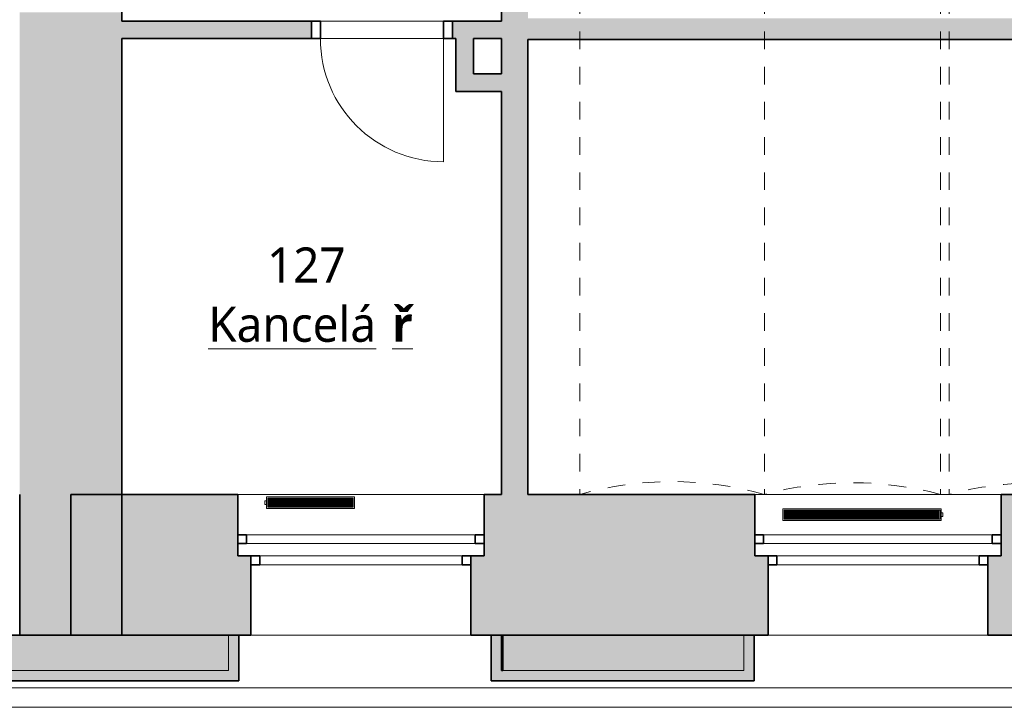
# Model space of a CAD drawing. Header units: metres. Extents: x -0.3 to 46.9, y -0.4 to 27.9.
# Tile 11 of 26: x 21.8 to 27.4, y 0.1 to 4. Entities that reach past the tile are written whole.
import ezdxf

# ---------------------------------------------------------------- set-up
doc = ezdxf.new("R2010")
doc.units = ezdxf.units.M
doc.linetypes.add('AV - Cerch_ 1 tecka 4mm', pattern=[0.006, 0.004, -0.001, 0, -0.001])
doc.layers.add('AV-MISTNOSTI', color=5, linetype='Continuous', lineweight=5, true_color=0x0000ff)
for name, color, linetype, lineweight in [('AV-SRAFY', 7, 'Continuous', 35), ('AV-STAVBA', 7, 'Continuous', 18), ('AV-VYBAVENI', 7, 'Continuous', 18)]:
    doc.layers.add(name, color=color, linetype=linetype, lineweight=lineweight)
doc.styles.add('Trebuchet MS_B', font='trebuc.ttf', dxfattribs={"height": 0.2})

# ---------------------------------------------------------------- blocks, each defined once
blk = doc.blocks.new('DO_1-P_Ocel_ - 700x1970_100-947632-1NP')
at = {"layer": 'AV-STAVBA', "color": 254, "true_color": 0xcccccc}
for p, q in [((-0.35, 0.75), (-0.35, 0.05)), ((-0.35, 0.05), (0.35, 0.05)), ((-0.35, -0.05), (0.35, -0.05))]:
    blk.add_line(p, q, dxfattribs=at)
at = {"layer": 'AV-STAVBA', "color": 254, "linetype": 'AV - Cerch_ 1 tecka 4mm', "true_color": 0xcccccc}
for p, q in [((-0.4, 0.05), (0.4, 0.05)), ((-0.35, 0.05), (0.35, 0.05)), ((-0.4, -0.05), (0.4, -0.05)), ((-0.35, -0.05), (0.35, -0.05))]:
    blk.add_line(p, q, dxfattribs=at)
at = {"layer": 'AV-STAVBA', "color": 254, "lineweight": 35, "true_color": 0xcccccc}
for p, q in [((-0.35, 0.05), (-0.4, 0.05)), ((-0.4, 0.05), (-0.4, -0.05)), ((-0.35, -0.05), (-0.35, 0.05)), ((0.4, 0.05), (0.35, 0.05)), ((0.35, 0.05), (0.35, -0.05)), ((0.4, -0.05), (0.4, 0.05)), ((-0.4, -0.05), (-0.35, -0.05)), ((0.35, -0.05), (0.4, -0.05))]:
    blk.add_line(p, q, dxfattribs=at)
at = {"layer": 'AV-STAVBA', "color": 254, "true_color": 0xcccccc}
blk.add_arc((-0.35, 0.05), 0.7, 0, 90, dxfattribs=at)
blk = doc.blocks.new('GM_Void_valená klenba - GM_Void_valená klenba-1557060-1NP')
at = {"layer": 'AV-STAVBA', "color": 254, "linetype": 'AV - Cerch_ 1 tecka 4mm', "lineweight": 13, "true_color": 0xcccccc}
for p, q in [((-0.525, 3.115), (-0.525, -3.115)), ((-0.525, 3.115), (0.525, 3.115)), ((0.525, 3.115), (0.525, -3.115)), ((-0.525, -3.115), (0.525, -3.115))]:
    blk.add_line(p, q, dxfattribs=at)
for centre, start, end in [((0, 4.9722), 254.2155, 285.7845), ((0, -4.9722), 74.2155, 105.7845)]:
    blk.add_arc(centre, 1.93, start, end, dxfattribs=at)
blk = doc.blocks.new('GM_Void_valená klenba - GM_Void_valená klenba-1557061-1NP')
at = {"layer": 'AV-STAVBA', "color": 254, "linetype": 'AV - Cerch_ 1 tecka 4mm', "lineweight": 13, "true_color": 0xcccccc}
for p, q in [((-0.5, 3.115), (-0.5, -3.115)), ((-0.5, 3.115), (0.5, 3.115)), ((0.5, 3.115), (0.5, -3.115)), ((-0.5, -3.115), (0.5, -3.115))]:
    blk.add_line(p, q, dxfattribs=at)
for centre, start, end in [((0, 4.9791), 254.9853, 285.0147), ((0, -4.9791), 74.9853, 105.0147)]:
    blk.add_arc(centre, 1.93, start, end, dxfattribs=at)
blk = doc.blocks.new('Zdobná fasáda 1NP - Zdobná fasáda 1NP-1554848-1NP')
at = {"layer": 'AV-STAVBA', "true_color": 0xcccccc}
for points in [[(21.5598, 0.2882), (23.0714, 0.2882), (23.0714, 0.5482), (23.0114, 0.5482), (23.0114, 0.3482), (21.6198, 0.3482), (21.6198, 0.5482), (21.5598, 0.5482), (21.5598, 0.4017)], [(25.574, 0.2882), (26.0014, 0.2882), (26.0014, 0.5482), (25.9414, 0.5482), (25.9414, 0.3482), (24.5648, 0.3482), (24.5648, 0.5482), (24.5048, 0.5482), (24.5048, 0.2882)]]:
    blk.add_hatch(color=254, dxfattribs=at).paths.add_polyline_path(points)
at = {"layer": 'AV-STAVBA', "color": 254, "lineweight": 35, "true_color": 0xcccccc}
for p, q in [((23.0714, 0.5482), (23.0114, 0.5482)), ((23.0714, 0.2882), (23.0714, 0.5482)), ((24.5648, 0.5482), (24.5048, 0.5482)), ((24.5048, 0.5482), (24.5048, 0.2882)), ((24.5648, 0.3482), (24.5648, 0.5482)), ((26.0014, 0.5482), (25.9414, 0.5482)), ((26.0014, 0.2882), (26.0014, 0.5482)), ((24.5714, 0.3482), (24.5648, 0.3482)), ((21.5598, 0.2882), (23.0714, 0.2882)), ((24.5048, 0.2882), (26.0014, 0.2882))]:
    blk.add_line(p, q, dxfattribs=at)
at = {"layer": 'AV-STAVBA', "color": 254, "true_color": 0xcccccc}
for p, q in [((23.0114, 0.5482), (23.0114, 0.3482)), ((25.9414, 0.5482), (25.9414, 0.3482)), ((23.0114, 0.3482), (21.6198, 0.3482)), ((25.9414, 0.3482), (24.5714, 0.3482)), ((33.9191, 0.2482), (21.4748, 0.2482)), ((33.8298, 0.1382), (21.3648, 0.1382))]:
    blk.add_line(p, q, dxfattribs=at)
blk = doc.blocks.new('WI_2-1_dvojité_bez středního sloupku_vnější půlkruhové nadpraží - 1250x-1564289-1NP')
at = {"layer": 'AV-STAVBA', "color": 254, "linetype": 'AV - Cerch_ 1 tecka 4mm', "lineweight": 13, "true_color": 0xcccccc}
for p, q in [((0.7, 0.4), (-0.7, 0.4)), ((0.625, 0.4), (-0.625, 0.4)), ((-0.625, 0.4), (0.625, 0.4)), ((0.7, -0.4), (-0.7, -0.4)), ((-0.7, -0.4), (0.7, -0.4)), ((0.625, -0.4), (-0.625, -0.4))]:
    blk.add_line(p, q, dxfattribs=at)
at = {"layer": 'AV-STAVBA', "color": 254, "lineweight": 35, "true_color": 0xcccccc}
for p, q in [((-0.575, 0), (-0.625, 0)), ((-0.625, 0), (-0.625, -0.05)), ((-0.575, -0.05), (-0.575, 0)), ((-0.625, -0.05), (-0.575, -0.05)), ((0.625, 0), (0.575, 0)), ((0.575, 0), (0.575, -0.05)), ((0.575, -0.05), (0.625, -0.05)), ((0.625, -0.05), (0.625, 0)), ((-0.7, -0.17), (-0.7, -0.12)), ((-0.7, -0.12), (-0.65, -0.12)), ((-0.65, -0.12), (-0.65, -0.17)), ((0.65, -0.17), (0.65, -0.12)), ((0.65, -0.12), (0.7, -0.12)), ((0.7, -0.12), (0.7, -0.17)), ((-0.65, -0.17), (-0.7, -0.17)), ((0.7, -0.17), (0.65, -0.17))]:
    blk.add_line(p, q, dxfattribs=at)
at = {"layer": 'AV-STAVBA', "color": 254, "true_color": 0xcccccc}
for p, q in [((-0.625, -0.05), (-0.625, 0)), ((-0.625, 0), (0.625, 0)), ((-0.575, 0), (0.031, 0)), ((-0.575, -0.05), (-0.575, 0)), ((0.575, -0.05), (0.575, 0)), ((0.625, -0.05), (0.625, 0)), ((-0.625, -0.05), (0.625, -0.05)), ((0.031, -0.05), (-0.575, -0.05)), ((0.031, 0), (0.575, 0)), ((0.575, -0.05), (0.031, -0.05)), ((-0.7, -0.12), (-0.7, -0.17)), ((-0.7, -0.12), (0.7, -0.12)), ((0.031, -0.12), (-0.65, -0.12)), ((-0.65, -0.12), (-0.65, -0.17)), ((0.65, -0.12), (0.031, -0.12)), ((0.65, -0.12), (0.65, -0.17)), ((0.7, -0.12), (0.7, -0.17)), ((-0.7, -0.17), (0.7, -0.17)), ((-0.65, -0.17), (0.031, -0.17)), ((0.031, -0.17), (0.65, -0.17))]:
    blk.add_line(p, q, dxfattribs=at)
blk = doc.blocks.new('GM_Nika_obdélníková - 1400x1050-1564292-1NP')
at = {"layer": 'AV-STAVBA', "color": 254, "linetype": 'AV - Cerch_ 1 tecka 4mm', "true_color": 0xcccccc}
blk.add_line((-0.7, 0.4), (0.7, 0.4), dxfattribs=at)
blk = doc.blocks.new('D0089 - 1514 - OÚPSŘ_Benešova_rvt-1-1NP')
at = {"layer": 'AV-SRAFY', "lineweight": 18, "true_color": 0xcccccc}
h = blk.add_hatch(color=254, dxfattribs=at)
h.paths.add_polyline_path([(22.4048, 1.3482), (22.4048, 4.0882), (21.8248, 4.0882), (21.8248, 1.3482)])
h.paths.add_polyline_path([(21.8248, 5.9882), (22.4048, 5.9882), (22.4048, 8.5282), (21.8248, 8.5282), (21.8248, 6.9002)])
h = blk.add_hatch(color=254, dxfattribs=at)
h.paths.add_polyline_path([(24.5648, 1.3482), (24.7148, 1.3482), (24.7148, 4.1932), (24.5648, 4.1925), (24.5648, 2.5679)])
h.paths.add_polyline_path([(24.7148, 5.7432), (24.7148, 5.9882), (24.5648, 5.9882), (24.5648, 5.7432), (24.5679, 5.7432)])
h = blk.add_hatch(color=254, dxfattribs=at)
h.paths.add_polyline_path([(24.4048, 3.9382), (24.5648, 3.9382), (24.5648, 4.0382), (24.2848, 4.0382), (24.2848, 3.9382), (24.3048, 3.9382)])
h.paths.add_polyline_path([(23.4848, 3.9382), (23.4848, 4.0382), (22.4048, 4.0382), (22.4048, 3.9382)])
for points in [[(27.5863, 3.9332), (29.1898, 3.9332), (29.1898, 4.0532), (24.7148, 4.0532), (24.7148, 3.9332), (25.574, 3.9332)], [(24.3048, 3.7382), (24.4048, 3.7382), (24.4048, 3.9382), (24.3048, 3.9382)], [(24.3048, 3.6382), (24.5648, 3.6382), (24.5648, 3.7382), (24.3048, 3.7382)]]:
    blk.add_hatch(color=254, dxfattribs=at).paths.add_polyline_path(points)
h = blk.add_hatch(color=254, dxfattribs=at)
h.paths.add_polyline_path([(17.1148, 0.5482), (17.6648, 0.5482), (17.6648, 1.3482), (17.1148, 1.3482), (17.1148, 1.1237)])
h.paths.add_polyline_path([(21.8248, 0.5482), (22.4048, 0.5482), (22.4048, 1.3482), (21.8248, 1.3482), (21.8248, 1.1237)])
h = blk.add_hatch(color=254, dxfattribs=at)
h.paths.add_polyline_path([(29.0198, 0.5482), (29.0198, 0.9982), (28.9448, 0.9982), (28.9448, 1.3482), (27.4048, 1.3482), (27.4048, 0.9982), (27.3298, 0.9982), (27.3298, 0.5482), (27.5863, 0.5482)])
h.paths.add_polyline_path([(33.2098, 0.5482), (34.0048, 0.5482), (34.0048, 1.3482), (33.2848, 1.3482), (33.2848, 0.9982), (33.2098, 0.9982)])
h.paths.add_polyline_path([(31.6108, 0.5482), (31.9598, 0.5482), (31.9598, 0.9982), (31.8848, 0.9982), (31.8848, 1.3482), (30.3448, 1.3482), (30.3448, 0.9982), (30.2698, 0.9982), (30.2698, 0.5482), (30.3448, 0.5482)])
h.paths.add_polyline_path([(23.1398, 0.5482), (23.1398, 0.9982), (23.0648, 0.9982), (23.0648, 1.3482), (22.1148, 1.3482), (22.1148, 0.5482), (22.5556, 0.5482)])
h.paths.add_polyline_path([(26.0798, 0.5482), (26.0798, 0.9982), (26.0048, 0.9982), (26.0048, 1.3482), (24.4648, 1.3482), (24.4648, 0.9982), (24.3898, 0.9982), (24.3898, 0.5482), (25.574, 0.5482)])
h = blk.add_hatch(color=254, dxfattribs=at)
h.paths.add_polyline_path([(21.6198, 0.3482), (23.0114, 0.3482), (23.0114, 0.5482), (21.6198, 0.5482), (21.6198, 0.4017)])
h.paths.add_polyline_path([(34.0048, 0.3482), (34.0048, 0.5482), (33.3614, 0.5482), (33.3614, 0.3482), (33.9791, 0.3482)])
h.paths.add_polyline_path([(27.5014, 0.3482), (28.8614, 0.3482), (28.8614, 0.5482), (27.5014, 0.5482)])
h.paths.add_polyline_path([(31.6108, 0.3482), (31.8014, 0.3482), (31.8014, 0.5482), (30.4214, 0.5482), (30.4214, 0.3482)])
h.paths.add_polyline_path([(24.5714, 0.3482), (25.9414, 0.3482), (25.9414, 0.5482), (24.5714, 0.5482)])
at = {"layer": 'AV-STAVBA', "color": 254, "lineweight": 35, "true_color": 0xcccccc}
for p, q in [((24.5648, 4.1932), (24.5648, 4.0382)), ((22.4048, 4.0382), (22.4048, 4.0882)), ((23.4848, 4.0382), (22.4048, 4.0382)), ((23.4848, 3.9382), (23.4848, 4.0382)), ((24.5648, 4.0382), (24.2848, 4.0382)), ((24.2848, 4.0382), (24.2848, 3.9382)), ((22.4048, 1.3482), (22.4048, 3.9382)), ((22.4048, 3.9382), (23.4848, 3.9382)), ((24.2848, 3.9382), (24.3048, 3.9382)), ((24.3048, 3.9382), (24.3048, 3.7382)), ((24.4048, 3.9382), (24.5648, 3.9382)), ((24.4048, 3.7382), (24.4048, 3.9382)), ((24.5648, 3.9382), (24.5648, 3.7382)), ((24.7148, 3.9332), (29.1898, 3.9332)), ((24.7148, 1.3482), (24.7148, 3.9332)), ((24.3048, 3.7382), (24.3048, 3.6382)), ((24.5648, 3.7382), (24.4048, 3.7382)), ((24.3048, 3.6382), (24.5648, 3.6382)), ((24.5648, 3.6382), (24.5648, 1.3482)), ((21.8248, 1.3482), (21.8248, 0.5482)), ((23.0648, 1.3482), (22.1148, 1.3482)), ((22.1148, 1.3482), (22.1148, 0.5482)), ((22.4048, 0.5482), (22.4048, 1.3482)), ((23.0648, 1.1182), (23.0648, 1.3482)), ((24.5648, 1.3482), (24.4648, 1.3482)), ((24.4648, 1.3482), (24.4648, 1.1182)), ((26.0048, 1.3482), (24.7148, 1.3482)), ((26.0048, 1.1182), (26.0048, 1.3482)), ((28.9448, 1.3482), (27.4048, 1.3482)), ((27.4048, 1.3482), (27.4048, 1.1182)), ((23.0648, 0.9982), (23.0648, 1.0682)), ((24.4648, 1.0682), (24.4648, 0.9982)), ((26.0048, 0.9982), (26.0048, 1.0682)), ((27.4048, 1.0682), (27.4048, 0.9982)), ((23.1398, 0.9982), (23.0648, 0.9982)), ((23.1398, 0.5482), (23.1398, 0.9982)), ((24.4648, 0.9982), (24.3898, 0.9982)), ((24.3898, 0.9982), (24.3898, 0.5482)), ((26.0798, 0.9982), (26.0048, 0.9982)), ((26.0798, 0.5482), (26.0798, 0.9982)), ((27.4048, 0.9982), (27.3298, 0.9982)), ((27.3298, 0.9982), (27.3298, 0.5482)), ((23.0114, 0.5482), (21.6198, 0.5482)), ((21.8248, 0.5482), (22.4048, 0.5482)), ((22.1148, 0.5482), (23.1398, 0.5482)), ((24.3898, 0.5482), (26.0798, 0.5482)), ((25.9414, 0.5482), (24.5714, 0.5482)), ((24.5714, 0.5482), (24.5714, 0.3482)), ((27.3298, 0.5482), (29.0198, 0.5482))]:
    blk.add_line(p, q, dxfattribs=at)
at = {"layer": 'AV-STAVBA', "color": 254, "true_color": 0xcccccc}
for p, q in [((23.5348, 4.0382), (24.2348, 4.0382)), ((23.5348, 4.0382), (24.2348, 4.0382)), ((24.2348, 3.9382), (23.5348, 3.9382)), ((24.2348, 3.9382), (23.5348, 3.9382)), ((23.0648, 1.3482), (24.4648, 1.3482)), ((26.0048, 1.3482), (27.4048, 1.3482)), ((23.0114, 0.3482), (23.0114, 0.5482)), ((23.1398, 0.5482), (24.3898, 0.5482)), ((24.3898, 0.5482), (23.1398, 0.5482)), ((25.9414, 0.3482), (25.9414, 0.5482)), ((26.0798, 0.5482), (27.3298, 0.5482)), ((27.3298, 0.5482), (26.0798, 0.5482)), ((21.6198, 0.3482), (23.0114, 0.3482)), ((24.5714, 0.3482), (25.9414, 0.3482)), ((33.9191, 0.2482), (21.8248, 0.2482))]:
    blk.add_line(p, q, dxfattribs=at)
at = {"layer": 'AV-STAVBA', "color": 254, "lineweight": 18, "true_color": 0xcccccc}
for name, p in [('GM_Void_valená klenba - GM_Void_valená klenba-1557060-1NP', (25.5348, 4.4632)), ('GM_Void_valená klenba - GM_Void_valená klenba-1557061-1NP', (26.5598, 4.4632)), ('GM_Void_valená klenba - GM_Void_valená klenba-1557061-1NP', (27.6098, 4.4632)), ('GM_Nika_obdélníková - 1400x1050-1564292-1NP', (23.7648, 0.9482)), ('GM_Nika_obdélníková - 1400x1050-1564292-1NP', (26.7048, 0.9482)), ('Zdobná fasáda 1NP - Zdobná fasáda 1NP-1554848-1NP', (0, 0))]:
    blk.add_blockref(name, p, dxfattribs=at)
at = {"layer": 'AV-STAVBA', "color": 254, "lineweight": 18, "true_color": 0xcccccc, "rotation": 180}
for name, p in [('DO_1-P_Ocel_ - 700x1970_100-947632-1NP', (23.8848, 3.9882)), ('WI_2-1_dvojité_bez středního sloupku_vnější půlkruhové nadpraží - 1250x-1564289-1NP', (23.7648, 0.9482)), ('WI_2-1_dvojité_bez středního sloupku_vnější půlkruhové nadpraží - 1250x-1564289-1NP', (26.7048, 0.9482))]:
    blk.add_blockref(name, p, dxfattribs=at)
blk = doc.blocks.new('PF_Deskový radiátor_připojení boční - 500_450_66-874228-1NP')
at = {"layer": 'AV-VYBAVENI', "color": 5, "true_color": 0x0000ff}
for p, q in [((-0.25, 0.01), (-0.26, 0.01)), ((-0.26, 0.01), (-0.26, -0.01)), ((-0.26, 0.01), (-0.26, 0.0097)), ((-0.25, 0.01), (-0.26, 0.01)), ((-0.26, 0.01), (-0.26, 0.0097)), ((-0.26, 0.01), (-0.26, 0.0097)), ((0.25, 0.033), (-0.25, 0.033)), ((-0.25, 0.033), (-0.25, -0.033)), ((-0.243, -0.026), (-0.243, 0.026)), ((-0.243, 0.026), (0.243, 0.026)), ((-0.233, 0.026), (-0.236, 0.026)), ((-0.236, 0.026), (-0.236, -0.026)), ((-0.233, -0.026), (-0.233, 0.026)), ((-0.2245, 0.026), (-0.2275, 0.026)), ((-0.2275, 0.026), (-0.2275, -0.026)), ((-0.2245, -0.026), (-0.2245, 0.026)), ((-0.216, 0.026), (-0.219, 0.026)), ((-0.219, 0.026), (-0.219, -0.026)), ((-0.216, -0.026), (-0.216, 0.026)), ((-0.2075, 0.026), (-0.2105, 0.026)), ((-0.2105, 0.026), (-0.2105, -0.026)), ((-0.2075, -0.026), (-0.2075, 0.026)), ((-0.199, 0.026), (-0.202, 0.026)), ((-0.202, 0.026), (-0.202, -0.026)), ((-0.199, -0.026), (-0.199, 0.026)), ((-0.1905, 0.026), (-0.1935, 0.026)), ((-0.1935, 0.026), (-0.1935, -0.026)), ((-0.1905, -0.026), (-0.1905, 0.026)), ((-0.182, 0.026), (-0.185, 0.026)), ((-0.185, 0.026), (-0.185, -0.026)), ((-0.182, -0.026), (-0.182, 0.026)), ((-0.1735, 0.026), (-0.1765, 0.026)), ((-0.1765, 0.026), (-0.1765, -0.026)), ((-0.1735, -0.026), (-0.1735, 0.026)), ((-0.165, 0.026), (-0.168, 0.026)), ((-0.168, 0.026), (-0.168, -0.026)), ((-0.165, -0.026), (-0.165, 0.026)), ((-0.1565, 0.026), (-0.1595, 0.026)), ((-0.1595, 0.026), (-0.1595, -0.026)), ((-0.1565, -0.026), (-0.1565, 0.026)), ((-0.148, 0.026), (-0.151, 0.026)), ((-0.151, 0.026), (-0.151, -0.026)), ((-0.148, -0.026), (-0.148, 0.026)), ((-0.1395, 0.026), (-0.1425, 0.026)), ((-0.1425, 0.026), (-0.1425, -0.026)), ((-0.1395, -0.026), (-0.1395, 0.026)), ((-0.131, 0.026), (-0.134, 0.026)), ((-0.134, 0.026), (-0.134, -0.026)), ((-0.131, -0.026), (-0.131, 0.026)), ((-0.1225, 0.026), (-0.1255, 0.026)), ((-0.1255, 0.026), (-0.1255, -0.026)), ((-0.1225, -0.026), (-0.1225, 0.026)), ((-0.114, 0.026), (-0.117, 0.026)), ((-0.117, 0.026), (-0.117, -0.026)), ((-0.114, -0.026), (-0.114, 0.026)), ((-0.1055, 0.026), (-0.1085, 0.026)), ((-0.1085, 0.026), (-0.1085, -0.026)), ((-0.1055, -0.026), (-0.1055, 0.026)), ((-0.097, 0.026), (-0.1, 0.026)), ((-0.1, 0.026), (-0.1, -0.026)), ((-0.097, -0.026), (-0.097, 0.026)), ((-0.0885, 0.026), (-0.0915, 0.026)), ((-0.0915, 0.026), (-0.0915, -0.026)), ((-0.0885, -0.026), (-0.0885, 0.026)), ((-0.08, 0.026), (-0.083, 0.026)), ((-0.083, 0.026), (-0.083, -0.026)), ((-0.08, -0.026), (-0.08, 0.026)), ((-0.0715, 0.026), (-0.0745, 0.026)), ((-0.0745, 0.026), (-0.0745, -0.026)), ((-0.0715, -0.026), (-0.0715, 0.026)), ((-0.063, 0.026), (-0.066, 0.026)), ((-0.066, 0.026), (-0.066, -0.026)), ((-0.063, -0.026), (-0.063, 0.026)), ((-0.0545, 0.026), (-0.0575, 0.026)), ((-0.0575, 0.026), (-0.0575, -0.026)), ((-0.0545, -0.026), (-0.0545, 0.026)), ((-0.046, 0.026), (-0.049, 0.026)), ((-0.049, 0.026), (-0.049, -0.026)), ((-0.046, -0.026), (-0.046, 0.026)), ((-0.0375, 0.026), (-0.0405, 0.026)), ((-0.0405, 0.026), (-0.0405, -0.026)), ((-0.0375, -0.026), (-0.0375, 0.026)), ((-0.029, 0.026), (-0.032, 0.026)), ((-0.032, 0.026), (-0.032, -0.026)), ((-0.029, -0.026), (-0.029, 0.026)), ((-0.0205, 0.026), (-0.0235, 0.026)), ((-0.0235, 0.026), (-0.0235, -0.026)), ((-0.0205, -0.026), (-0.0205, 0.026)), ((-0.012, 0.026), (-0.015, 0.026)), ((-0.015, 0.026), (-0.015, -0.026)), ((-0.012, -0.026), (-0.012, 0.026)), ((-0.0035, 0.026), (-0.0065, 0.026)), ((-0.0065, 0.026), (-0.0065, -0.026)), ((-0.0035, -0.026), (-0.0035, 0.026)), ((0.005, 0.026), (0.002, 0.026)), ((0.002, 0.026), (0.002, -0.026)), ((0.005, -0.026), (0.005, 0.026)), ((0.0135, 0.026), (0.0105, 0.026)), ((0.0105, 0.026), (0.0105, -0.026)), ((0.0135, -0.026), (0.0135, 0.026)), ((0.022, 0.026), (0.019, 0.026)), ((0.019, 0.026), (0.019, -0.026)), ((0.022, -0.026), (0.022, 0.026)), ((0.0305, 0.026), (0.0275, 0.026)), ((0.0275, 0.026), (0.0275, -0.026)), ((0.0305, -0.026), (0.0305, 0.026)), ((0.039, 0.026), (0.036, 0.026)), ((0.036, 0.026), (0.036, -0.026)), ((0.039, -0.026), (0.039, 0.026)), ((0.0475, 0.026), (0.0445, 0.026)), ((0.0445, 0.026), (0.0445, -0.026)), ((0.0475, -0.026), (0.0475, 0.026)), ((0.056, 0.026), (0.053, 0.026)), ((0.053, 0.026), (0.053, -0.026)), ((0.056, -0.026), (0.056, 0.026)), ((0.0645, 0.026), (0.0615, 0.026)), ((0.0615, 0.026), (0.0615, -0.026)), ((0.0645, -0.026), (0.0645, 0.026)), ((0.073, 0.026), (0.07, 0.026)), ((0.07, 0.026), (0.07, -0.026)), ((0.073, -0.026), (0.073, 0.026)), ((0.0815, 0.026), (0.0785, 0.026)), ((0.0785, 0.026), (0.0785, -0.026)), ((0.0815, -0.026), (0.0815, 0.026)), ((0.09, 0.026), (0.087, 0.026)), ((0.087, 0.026), (0.087, -0.026)), ((0.09, -0.026), (0.09, 0.026)), ((0.0985, 0.026), (0.0955, 0.026)), ((0.0955, 0.026), (0.0955, -0.026)), ((0.0985, -0.026), (0.0985, 0.026)), ((0.107, 0.026), (0.104, 0.026)), ((0.104, 0.026), (0.104, -0.026)), ((0.107, -0.026), (0.107, 0.026)), ((0.1155, 0.026), (0.1125, 0.026)), ((0.1125, 0.026), (0.1125, -0.026)), ((0.1155, -0.026), (0.1155, 0.026)), ((0.124, 0.026), (0.121, 0.026)), ((0.121, 0.026), (0.121, -0.026)), ((0.124, -0.026), (0.124, 0.026)), ((0.1325, 0.026), (0.1295, 0.026)), ((0.1295, 0.026), (0.1295, -0.026)), ((0.1325, -0.026), (0.1325, 0.026)), ((0.141, 0.026), (0.138, 0.026)), ((0.138, 0.026), (0.138, -0.026)), ((0.141, -0.026), (0.141, 0.026)), ((0.1495, 0.026), (0.1465, 0.026)), ((0.1465, 0.026), (0.1465, -0.026)), ((0.1495, -0.026), (0.1495, 0.026)), ((0.158, 0.026), (0.155, 0.026)), ((0.155, 0.026), (0.155, -0.026)), ((0.158, -0.026), (0.158, 0.026)), ((0.1665, 0.026), (0.1635, 0.026)), ((0.1635, 0.026), (0.1635, -0.026)), ((0.1665, -0.026), (0.1665, 0.026)), ((0.175, 0.026), (0.172, 0.026)), ((0.172, 0.026), (0.172, -0.026)), ((0.175, -0.026), (0.175, 0.026)), ((0.1835, 0.026), (0.1805, 0.026)), ((0.1805, 0.026), (0.1805, -0.026)), ((0.1835, -0.026), (0.1835, 0.026)), ((0.192, 0.026), (0.189, 0.026)), ((0.189, 0.026), (0.189, -0.026)), ((0.192, -0.026), (0.192, 0.026)), ((0.2005, 0.026), (0.1975, 0.026)), ((0.1975, 0.026), (0.1975, -0.026)), ((0.2005, -0.026), (0.2005, 0.026)), ((0.209, 0.026), (0.206, 0.026)), ((0.206, 0.026), (0.206, -0.026)), ((0.209, -0.026), (0.209, 0.026)), ((0.2175, 0.026), (0.2145, 0.026)), ((0.2145, 0.026), (0.2145, -0.026)), ((0.2175, -0.026), (0.2175, 0.026)), ((0.226, 0.026), (0.223, 0.026)), ((0.223, 0.026), (0.223, -0.026)), ((0.226, -0.026), (0.226, 0.026)), ((0.2345, 0.026), (0.2315, 0.026)), ((0.2315, 0.026), (0.2315, -0.026)), ((0.2345, -0.026), (0.2345, 0.026)), ((0.243, 0.026), (0.24, 0.026)), ((0.24, 0.026), (0.24, -0.026)), ((0.243, -0.026), (0.243, 0.026)), ((0.243, 0.026), (0.243, -0.026)), ((0.25, -0.033), (0.25, 0.033)), ((-0.26, -0.0097), (-0.26, -0.01)), ((-0.26, -0.0097), (-0.26, -0.01)), ((-0.26, -0.0097), (-0.26, -0.01)), ((-0.26, -0.01), (-0.25, -0.01)), ((-0.26, -0.01), (-0.25, -0.01)), ((-0.25, -0.033), (0.25, -0.033)), ((0.243, -0.026), (-0.243, -0.026)), ((-0.236, -0.026), (-0.233, -0.026)), ((-0.2275, -0.026), (-0.2245, -0.026)), ((-0.219, -0.026), (-0.216, -0.026)), ((-0.2105, -0.026), (-0.2075, -0.026)), ((-0.202, -0.026), (-0.199, -0.026)), ((-0.1935, -0.026), (-0.1905, -0.026)), ((-0.185, -0.026), (-0.182, -0.026)), ((-0.1765, -0.026), (-0.1735, -0.026)), ((-0.168, -0.026), (-0.165, -0.026)), ((-0.1595, -0.026), (-0.1565, -0.026)), ((-0.151, -0.026), (-0.148, -0.026)), ((-0.1425, -0.026), (-0.1395, -0.026)), ((-0.134, -0.026), (-0.131, -0.026)), ((-0.1255, -0.026), (-0.1225, -0.026)), ((-0.117, -0.026), (-0.114, -0.026)), ((-0.1085, -0.026), (-0.1055, -0.026)), ((-0.1, -0.026), (-0.097, -0.026)), ((-0.0915, -0.026), (-0.0885, -0.026)), ((-0.083, -0.026), (-0.08, -0.026)), ((-0.0745, -0.026), (-0.0715, -0.026)), ((-0.066, -0.026), (-0.063, -0.026)), ((-0.0575, -0.026), (-0.0545, -0.026)), ((-0.049, -0.026), (-0.046, -0.026)), ((-0.0405, -0.026), (-0.0375, -0.026)), ((-0.032, -0.026), (-0.029, -0.026)), ((-0.0235, -0.026), (-0.0205, -0.026)), ((-0.015, -0.026), (-0.012, -0.026)), ((-0.0065, -0.026), (-0.0035, -0.026)), ((0.002, -0.026), (0.005, -0.026)), ((0.0105, -0.026), (0.0135, -0.026)), ((0.019, -0.026), (0.022, -0.026)), ((0.0275, -0.026), (0.0305, -0.026)), ((0.036, -0.026), (0.039, -0.026)), ((0.0445, -0.026), (0.0475, -0.026)), ((0.053, -0.026), (0.056, -0.026)), ((0.0615, -0.026), (0.0645, -0.026)), ((0.07, -0.026), (0.073, -0.026)), ((0.0785, -0.026), (0.0815, -0.026)), ((0.087, -0.026), (0.09, -0.026)), ((0.0955, -0.026), (0.0985, -0.026)), ((0.104, -0.026), (0.107, -0.026)), ((0.1125, -0.026), (0.1155, -0.026)), ((0.121, -0.026), (0.124, -0.026)), ((0.1295, -0.026), (0.1325, -0.026)), ((0.138, -0.026), (0.141, -0.026)), ((0.1465, -0.026), (0.1495, -0.026)), ((0.155, -0.026), (0.158, -0.026)), ((0.1635, -0.026), (0.1665, -0.026)), ((0.172, -0.026), (0.175, -0.026)), ((0.1805, -0.026), (0.1835, -0.026)), ((0.189, -0.026), (0.192, -0.026)), ((0.1975, -0.026), (0.2005, -0.026)), ((0.206, -0.026), (0.209, -0.026)), ((0.2145, -0.026), (0.2175, -0.026)), ((0.223, -0.026), (0.226, -0.026)), ((0.2315, -0.026), (0.2345, -0.026)), ((0.24, -0.026), (0.243, -0.026))]:
    blk.add_line(p, q, dxfattribs=at)
blk = doc.blocks.new('PF_Deskový radiátor_připojení boční - 900_450_66-876085-1NP')
at = {"layer": 'AV-VYBAVENI', "color": 5, "true_color": 0x0000ff}
for p, q in [((-0.45, 0.01), (-0.46, 0.01)), ((-0.46, 0.01), (-0.46, -0.01)), ((-0.46, 0.01), (-0.46, 0.0097)), ((-0.45, 0.01), (-0.46, 0.01)), ((-0.46, 0.01), (-0.46, 0.0097)), ((-0.46, 0.01), (-0.46, 0.0097)), ((0.45, 0.033), (-0.45, 0.033)), ((-0.45, 0.033), (-0.45, -0.033)), ((-0.443, -0.026), (-0.443, 0.026)), ((-0.443, 0.026), (0.443, 0.026)), ((-0.433, 0.026), (-0.436, 0.026)), ((-0.436, 0.026), (-0.436, -0.026)), ((-0.433, -0.026), (-0.433, 0.026)), ((-0.4245, 0.026), (-0.4275, 0.026)), ((-0.4275, 0.026), (-0.4275, -0.026)), ((-0.4245, -0.026), (-0.4245, 0.026)), ((-0.416, 0.026), (-0.419, 0.026)), ((-0.419, 0.026), (-0.419, -0.026)), ((-0.416, -0.026), (-0.416, 0.026)), ((-0.4075, 0.026), (-0.4105, 0.026)), ((-0.4105, 0.026), (-0.4105, -0.026)), ((-0.4075, -0.026), (-0.4075, 0.026)), ((-0.399, 0.026), (-0.402, 0.026)), ((-0.402, 0.026), (-0.402, -0.026)), ((-0.399, -0.026), (-0.399, 0.026)), ((-0.3905, 0.026), (-0.3935, 0.026)), ((-0.3935, 0.026), (-0.3935, -0.026)), ((-0.3905, -0.026), (-0.3905, 0.026)), ((-0.382, 0.026), (-0.385, 0.026)), ((-0.385, 0.026), (-0.385, -0.026)), ((-0.382, -0.026), (-0.382, 0.026)), ((-0.3735, 0.026), (-0.3765, 0.026)), ((-0.3765, 0.026), (-0.3765, -0.026)), ((-0.3735, -0.026), (-0.3735, 0.026)), ((-0.365, 0.026), (-0.368, 0.026)), ((-0.368, 0.026), (-0.368, -0.026)), ((-0.365, -0.026), (-0.365, 0.026)), ((-0.3565, 0.026), (-0.3595, 0.026)), ((-0.3595, 0.026), (-0.3595, -0.026)), ((-0.3565, -0.026), (-0.3565, 0.026)), ((-0.348, 0.026), (-0.351, 0.026)), ((-0.351, 0.026), (-0.351, -0.026)), ((-0.348, -0.026), (-0.348, 0.026)), ((-0.3395, 0.026), (-0.3425, 0.026)), ((-0.3425, 0.026), (-0.3425, -0.026)), ((-0.3395, -0.026), (-0.3395, 0.026)), ((-0.331, 0.026), (-0.334, 0.026)), ((-0.334, 0.026), (-0.334, -0.026)), ((-0.331, -0.026), (-0.331, 0.026)), ((-0.3225, 0.026), (-0.3255, 0.026)), ((-0.3255, 0.026), (-0.3255, -0.026)), ((-0.3225, -0.026), (-0.3225, 0.026)), ((-0.314, 0.026), (-0.317, 0.026)), ((-0.317, 0.026), (-0.317, -0.026)), ((-0.314, -0.026), (-0.314, 0.026)), ((-0.3055, 0.026), (-0.3085, 0.026)), ((-0.3085, 0.026), (-0.3085, -0.026)), ((-0.3055, -0.026), (-0.3055, 0.026)), ((-0.297, 0.026), (-0.3, 0.026)), ((-0.3, 0.026), (-0.3, -0.026)), ((-0.297, -0.026), (-0.297, 0.026)), ((-0.2885, 0.026), (-0.2915, 0.026)), ((-0.2915, 0.026), (-0.2915, -0.026)), ((-0.2885, -0.026), (-0.2885, 0.026)), ((-0.28, 0.026), (-0.283, 0.026)), ((-0.283, 0.026), (-0.283, -0.026)), ((-0.28, -0.026), (-0.28, 0.026)), ((-0.2715, 0.026), (-0.2745, 0.026)), ((-0.2745, 0.026), (-0.2745, -0.026)), ((-0.2715, -0.026), (-0.2715, 0.026)), ((-0.263, 0.026), (-0.266, 0.026)), ((-0.266, 0.026), (-0.266, -0.026)), ((-0.263, -0.026), (-0.263, 0.026)), ((-0.2545, 0.026), (-0.2575, 0.026)), ((-0.2575, 0.026), (-0.2575, -0.026)), ((-0.2545, -0.026), (-0.2545, 0.026)), ((-0.246, 0.026), (-0.249, 0.026)), ((-0.249, 0.026), (-0.249, -0.026)), ((-0.246, -0.026), (-0.246, 0.026)), ((-0.2375, 0.026), (-0.2405, 0.026)), ((-0.2405, 0.026), (-0.2405, -0.026)), ((-0.2375, -0.026), (-0.2375, 0.026)), ((-0.229, 0.026), (-0.232, 0.026)), ((-0.232, 0.026), (-0.232, -0.026)), ((-0.229, -0.026), (-0.229, 0.026)), ((-0.2205, 0.026), (-0.2235, 0.026)), ((-0.2235, 0.026), (-0.2235, -0.026)), ((-0.2205, -0.026), (-0.2205, 0.026)), ((-0.212, 0.026), (-0.215, 0.026)), ((-0.215, 0.026), (-0.215, -0.026)), ((-0.212, -0.026), (-0.212, 0.026)), ((-0.2035, 0.026), (-0.2065, 0.026)), ((-0.2065, 0.026), (-0.2065, -0.026)), ((-0.2035, -0.026), (-0.2035, 0.026)), ((-0.195, 0.026), (-0.198, 0.026)), ((-0.198, 0.026), (-0.198, -0.026)), ((-0.195, -0.026), (-0.195, 0.026)), ((-0.1865, 0.026), (-0.1895, 0.026)), ((-0.1895, 0.026), (-0.1895, -0.026)), ((-0.1865, -0.026), (-0.1865, 0.026)), ((-0.178, 0.026), (-0.181, 0.026)), ((-0.181, 0.026), (-0.181, -0.026)), ((-0.178, -0.026), (-0.178, 0.026)), ((-0.1695, 0.026), (-0.1725, 0.026)), ((-0.1725, 0.026), (-0.1725, -0.026)), ((-0.1695, -0.026), (-0.1695, 0.026)), ((-0.161, 0.026), (-0.164, 0.026)), ((-0.164, 0.026), (-0.164, -0.026)), ((-0.161, -0.026), (-0.161, 0.026)), ((-0.1525, 0.026), (-0.1555, 0.026)), ((-0.1555, 0.026), (-0.1555, -0.026)), ((-0.1525, -0.026), (-0.1525, 0.026)), ((-0.144, 0.026), (-0.147, 0.026)), ((-0.147, 0.026), (-0.147, -0.026)), ((-0.144, -0.026), (-0.144, 0.026)), ((-0.1355, 0.026), (-0.1385, 0.026)), ((-0.1385, 0.026), (-0.1385, -0.026)), ((-0.1355, -0.026), (-0.1355, 0.026)), ((-0.127, 0.026), (-0.13, 0.026)), ((-0.13, 0.026), (-0.13, -0.026)), ((-0.127, -0.026), (-0.127, 0.026)), ((-0.1185, 0.026), (-0.1215, 0.026)), ((-0.1215, 0.026), (-0.1215, -0.026)), ((-0.1185, -0.026), (-0.1185, 0.026)), ((-0.11, 0.026), (-0.113, 0.026)), ((-0.113, 0.026), (-0.113, -0.026)), ((-0.11, -0.026), (-0.11, 0.026)), ((-0.1015, 0.026), (-0.1045, 0.026)), ((-0.1045, 0.026), (-0.1045, -0.026)), ((-0.1015, -0.026), (-0.1015, 0.026)), ((-0.093, 0.026), (-0.096, 0.026)), ((-0.096, 0.026), (-0.096, -0.026)), ((-0.093, -0.026), (-0.093, 0.026)), ((-0.0845, 0.026), (-0.0875, 0.026)), ((-0.0875, 0.026), (-0.0875, -0.026)), ((-0.0845, -0.026), (-0.0845, 0.026)), ((-0.076, 0.026), (-0.079, 0.026)), ((-0.079, 0.026), (-0.079, -0.026)), ((-0.076, -0.026), (-0.076, 0.026)), ((-0.0675, 0.026), (-0.0705, 0.026)), ((-0.0705, 0.026), (-0.0705, -0.026)), ((-0.0675, -0.026), (-0.0675, 0.026)), ((-0.059, 0.026), (-0.062, 0.026)), ((-0.062, 0.026), (-0.062, -0.026)), ((-0.059, -0.026), (-0.059, 0.026)), ((-0.0505, 0.026), (-0.0535, 0.026)), ((-0.0535, 0.026), (-0.0535, -0.026)), ((-0.0505, -0.026), (-0.0505, 0.026)), ((-0.042, 0.026), (-0.045, 0.026)), ((-0.045, 0.026), (-0.045, -0.026)), ((-0.042, -0.026), (-0.042, 0.026)), ((-0.0335, 0.026), (-0.0365, 0.026)), ((-0.0365, 0.026), (-0.0365, -0.026)), ((-0.0335, -0.026), (-0.0335, 0.026)), ((-0.025, 0.026), (-0.028, 0.026)), ((-0.028, 0.026), (-0.028, -0.026)), ((-0.025, -0.026), (-0.025, 0.026)), ((-0.0165, 0.026), (-0.0195, 0.026)), ((-0.0195, 0.026), (-0.0195, -0.026)), ((-0.0165, -0.026), (-0.0165, 0.026)), ((-0.008, 0.026), (-0.011, 0.026)), ((-0.011, 0.026), (-0.011, -0.026)), ((-0.008, -0.026), (-0.008, 0.026)), ((0.0005, 0.026), (-0.0025, 0.026)), ((-0.0025, 0.026), (-0.0025, -0.026)), ((0.0005, -0.026), (0.0005, 0.026)), ((0.009, 0.026), (0.006, 0.026)), ((0.006, 0.026), (0.006, -0.026)), ((0.009, -0.026), (0.009, 0.026)), ((0.0175, 0.026), (0.0145, 0.026)), ((0.0145, 0.026), (0.0145, -0.026)), ((0.0175, -0.026), (0.0175, 0.026)), ((0.026, 0.026), (0.023, 0.026)), ((0.023, 0.026), (0.023, -0.026)), ((0.026, -0.026), (0.026, 0.026)), ((0.0345, 0.026), (0.0315, 0.026)), ((0.0315, 0.026), (0.0315, -0.026)), ((0.0345, -0.026), (0.0345, 0.026)), ((0.043, 0.026), (0.04, 0.026)), ((0.04, 0.026), (0.04, -0.026)), ((0.043, -0.026), (0.043, 0.026)), ((0.0515, 0.026), (0.0485, 0.026)), ((0.0485, 0.026), (0.0485, -0.026)), ((0.0515, -0.026), (0.0515, 0.026)), ((0.06, 0.026), (0.057, 0.026)), ((0.057, 0.026), (0.057, -0.026)), ((0.06, -0.026), (0.06, 0.026)), ((0.0685, 0.026), (0.0655, 0.026)), ((0.0655, 0.026), (0.0655, -0.026)), ((0.0685, -0.026), (0.0685, 0.026)), ((0.077, 0.026), (0.074, 0.026)), ((0.074, 0.026), (0.074, -0.026)), ((0.077, -0.026), (0.077, 0.026)), ((0.0855, 0.026), (0.0825, 0.026)), ((0.0825, 0.026), (0.0825, -0.026)), ((0.0855, -0.026), (0.0855, 0.026)), ((0.094, 0.026), (0.091, 0.026)), ((0.091, 0.026), (0.091, -0.026)), ((0.094, -0.026), (0.094, 0.026)), ((0.1025, 0.026), (0.0995, 0.026)), ((0.0995, 0.026), (0.0995, -0.026)), ((0.1025, -0.026), (0.1025, 0.026)), ((0.111, 0.026), (0.108, 0.026)), ((0.108, 0.026), (0.108, -0.026)), ((0.111, -0.026), (0.111, 0.026)), ((0.1195, 0.026), (0.1165, 0.026)), ((0.1165, 0.026), (0.1165, -0.026)), ((0.1195, -0.026), (0.1195, 0.026)), ((0.128, 0.026), (0.125, 0.026)), ((0.125, 0.026), (0.125, -0.026)), ((0.128, -0.026), (0.128, 0.026)), ((0.1365, 0.026), (0.1335, 0.026)), ((0.1335, 0.026), (0.1335, -0.026)), ((0.1365, -0.026), (0.1365, 0.026)), ((0.145, 0.026), (0.142, 0.026)), ((0.142, 0.026), (0.142, -0.026)), ((0.145, -0.026), (0.145, 0.026)), ((0.1535, 0.026), (0.1505, 0.026)), ((0.1505, 0.026), (0.1505, -0.026)), ((0.1535, -0.026), (0.1535, 0.026)), ((0.162, 0.026), (0.159, 0.026)), ((0.159, 0.026), (0.159, -0.026)), ((0.162, -0.026), (0.162, 0.026)), ((0.1705, 0.026), (0.1675, 0.026)), ((0.1675, 0.026), (0.1675, -0.026)), ((0.1705, -0.026), (0.1705, 0.026)), ((0.179, 0.026), (0.176, 0.026)), ((0.176, 0.026), (0.176, -0.026)), ((0.179, -0.026), (0.179, 0.026)), ((0.1875, 0.026), (0.1845, 0.026)), ((0.1845, 0.026), (0.1845, -0.026)), ((0.1875, -0.026), (0.1875, 0.026)), ((0.196, 0.026), (0.193, 0.026)), ((0.193, 0.026), (0.193, -0.026)), ((0.196, -0.026), (0.196, 0.026)), ((0.2045, 0.026), (0.2015, 0.026)), ((0.2015, 0.026), (0.2015, -0.026)), ((0.2045, -0.026), (0.2045, 0.026)), ((0.213, 0.026), (0.21, 0.026)), ((0.21, 0.026), (0.21, -0.026)), ((0.213, -0.026), (0.213, 0.026)), ((0.2215, 0.026), (0.2185, 0.026)), ((0.2185, 0.026), (0.2185, -0.026)), ((0.2215, -0.026), (0.2215, 0.026)), ((0.23, 0.026), (0.227, 0.026)), ((0.227, 0.026), (0.227, -0.026)), ((0.23, -0.026), (0.23, 0.026)), ((0.2385, 0.026), (0.2355, 0.026)), ((0.2355, 0.026), (0.2355, -0.026)), ((0.2385, -0.026), (0.2385, 0.026)), ((0.247, 0.026), (0.244, 0.026)), ((0.244, 0.026), (0.244, -0.026)), ((0.247, -0.026), (0.247, 0.026)), ((0.2555, 0.026), (0.2525, 0.026)), ((0.2525, 0.026), (0.2525, -0.026)), ((0.2555, -0.026), (0.2555, 0.026)), ((0.264, 0.026), (0.261, 0.026)), ((0.261, 0.026), (0.261, -0.026)), ((0.264, -0.026), (0.264, 0.026)), ((0.2725, 0.026), (0.2695, 0.026)), ((0.2695, 0.026), (0.2695, -0.026)), ((0.2725, -0.026), (0.2725, 0.026)), ((0.281, 0.026), (0.278, 0.026)), ((0.278, 0.026), (0.278, -0.026)), ((0.281, -0.026), (0.281, 0.026)), ((0.2895, 0.026), (0.2865, 0.026)), ((0.2865, 0.026), (0.2865, -0.026)), ((0.2895, -0.026), (0.2895, 0.026)), ((0.298, 0.026), (0.295, 0.026)), ((0.295, 0.026), (0.295, -0.026)), ((0.298, -0.026), (0.298, 0.026)), ((0.3065, 0.026), (0.3035, 0.026)), ((0.3035, 0.026), (0.3035, -0.026)), ((0.3065, -0.026), (0.3065, 0.026)), ((0.315, 0.026), (0.312, 0.026)), ((0.312, 0.026), (0.312, -0.026)), ((0.315, -0.026), (0.315, 0.026)), ((0.3235, 0.026), (0.3205, 0.026)), ((0.3205, 0.026), (0.3205, -0.026)), ((0.3235, -0.026), (0.3235, 0.026)), ((0.332, 0.026), (0.329, 0.026)), ((0.329, 0.026), (0.329, -0.026)), ((0.332, -0.026), (0.332, 0.026)), ((0.3405, 0.026), (0.3375, 0.026)), ((0.3375, 0.026), (0.3375, -0.026)), ((0.3405, -0.026), (0.3405, 0.026)), ((0.349, 0.026), (0.346, 0.026)), ((0.346, 0.026), (0.346, -0.026)), ((0.349, -0.026), (0.349, 0.026)), ((0.3575, 0.026), (0.3545, 0.026)), ((0.3545, 0.026), (0.3545, -0.026)), ((0.3575, -0.026), (0.3575, 0.026)), ((0.366, 0.026), (0.363, 0.026)), ((0.363, 0.026), (0.363, -0.026)), ((0.366, -0.026), (0.366, 0.026)), ((0.3745, 0.026), (0.3715, 0.026)), ((0.3715, 0.026), (0.3715, -0.026)), ((0.3745, -0.026), (0.3745, 0.026)), ((0.383, 0.026), (0.38, 0.026)), ((0.38, 0.026), (0.38, -0.026)), ((0.383, -0.026), (0.383, 0.026)), ((0.3915, 0.026), (0.3885, 0.026)), ((0.3885, 0.026), (0.3885, -0.026)), ((0.3915, -0.026), (0.3915, 0.026)), ((0.4, 0.026), (0.397, 0.026)), ((0.397, 0.026), (0.397, -0.026)), ((0.4, -0.026), (0.4, 0.026)), ((0.4085, 0.026), (0.4055, 0.026)), ((0.4055, 0.026), (0.4055, -0.026)), ((0.4085, -0.026), (0.4085, 0.026)), ((0.417, 0.026), (0.414, 0.026)), ((0.414, 0.026), (0.414, -0.026)), ((0.417, -0.026), (0.417, 0.026)), ((0.4255, 0.026), (0.4225, 0.026)), ((0.4225, 0.026), (0.4225, -0.026)), ((0.4255, -0.026), (0.4255, 0.026)), ((0.434, 0.026), (0.431, 0.026)), ((0.431, 0.026), (0.431, -0.026)), ((0.434, -0.026), (0.434, 0.026)), ((0.4425, 0.026), (0.4395, 0.026)), ((0.4395, 0.026), (0.4395, -0.026)), ((0.4425, -0.026), (0.4425, 0.026)), ((0.443, 0.026), (0.443, -0.026)), ((0.45, -0.033), (0.45, 0.033)), ((-0.46, -0.0097), (-0.46, -0.01)), ((-0.46, -0.0097), (-0.46, -0.01)), ((-0.46, -0.0097), (-0.46, -0.01)), ((-0.46, -0.01), (-0.45, -0.01)), ((-0.46, -0.01), (-0.45, -0.01)), ((-0.45, -0.033), (0.45, -0.033)), ((0.443, -0.026), (-0.443, -0.026)), ((-0.436, -0.026), (-0.433, -0.026)), ((-0.4275, -0.026), (-0.4245, -0.026)), ((-0.419, -0.026), (-0.416, -0.026)), ((-0.4105, -0.026), (-0.4075, -0.026)), ((-0.402, -0.026), (-0.399, -0.026)), ((-0.3935, -0.026), (-0.3905, -0.026)), ((-0.385, -0.026), (-0.382, -0.026)), ((-0.3765, -0.026), (-0.3735, -0.026)), ((-0.368, -0.026), (-0.365, -0.026)), ((-0.3595, -0.026), (-0.3565, -0.026)), ((-0.351, -0.026), (-0.348, -0.026)), ((-0.3425, -0.026), (-0.3395, -0.026)), ((-0.334, -0.026), (-0.331, -0.026)), ((-0.3255, -0.026), (-0.3225, -0.026)), ((-0.317, -0.026), (-0.314, -0.026)), ((-0.3085, -0.026), (-0.3055, -0.026)), ((-0.3, -0.026), (-0.297, -0.026)), ((-0.2915, -0.026), (-0.2885, -0.026)), ((-0.283, -0.026), (-0.28, -0.026)), ((-0.2745, -0.026), (-0.2715, -0.026)), ((-0.266, -0.026), (-0.263, -0.026)), ((-0.2575, -0.026), (-0.2545, -0.026)), ((-0.249, -0.026), (-0.246, -0.026)), ((-0.2405, -0.026), (-0.2375, -0.026)), ((-0.232, -0.026), (-0.229, -0.026)), ((-0.2235, -0.026), (-0.2205, -0.026)), ((-0.215, -0.026), (-0.212, -0.026)), ((-0.2065, -0.026), (-0.2035, -0.026)), ((-0.198, -0.026), (-0.195, -0.026)), ((-0.1895, -0.026), (-0.1865, -0.026)), ((-0.181, -0.026), (-0.178, -0.026)), ((-0.1725, -0.026), (-0.1695, -0.026)), ((-0.164, -0.026), (-0.161, -0.026)), ((-0.1555, -0.026), (-0.1525, -0.026)), ((-0.147, -0.026), (-0.144, -0.026)), ((-0.1385, -0.026), (-0.1355, -0.026)), ((-0.13, -0.026), (-0.127, -0.026)), ((-0.1215, -0.026), (-0.1185, -0.026)), ((-0.113, -0.026), (-0.11, -0.026)), ((-0.1045, -0.026), (-0.1015, -0.026)), ((-0.096, -0.026), (-0.093, -0.026)), ((-0.0875, -0.026), (-0.0845, -0.026)), ((-0.079, -0.026), (-0.076, -0.026)), ((-0.0705, -0.026), (-0.0675, -0.026)), ((-0.062, -0.026), (-0.059, -0.026)), ((-0.0535, -0.026), (-0.0505, -0.026)), ((-0.045, -0.026), (-0.042, -0.026)), ((-0.0365, -0.026), (-0.0335, -0.026)), ((-0.028, -0.026), (-0.025, -0.026)), ((-0.0195, -0.026), (-0.0165, -0.026)), ((-0.011, -0.026), (-0.008, -0.026)), ((-0.0025, -0.026), (0.0005, -0.026)), ((0.006, -0.026), (0.009, -0.026)), ((0.0145, -0.026), (0.0175, -0.026)), ((0.023, -0.026), (0.026, -0.026)), ((0.0315, -0.026), (0.0345, -0.026)), ((0.04, -0.026), (0.043, -0.026)), ((0.0485, -0.026), (0.0515, -0.026)), ((0.057, -0.026), (0.06, -0.026)), ((0.0655, -0.026), (0.0685, -0.026)), ((0.074, -0.026), (0.077, -0.026)), ((0.0825, -0.026), (0.0855, -0.026)), ((0.091, -0.026), (0.094, -0.026)), ((0.0995, -0.026), (0.1025, -0.026)), ((0.108, -0.026), (0.111, -0.026)), ((0.1165, -0.026), (0.1195, -0.026)), ((0.125, -0.026), (0.128, -0.026)), ((0.1335, -0.026), (0.1365, -0.026)), ((0.142, -0.026), (0.145, -0.026)), ((0.1505, -0.026), (0.1535, -0.026)), ((0.159, -0.026), (0.162, -0.026)), ((0.1675, -0.026), (0.1705, -0.026)), ((0.176, -0.026), (0.179, -0.026)), ((0.1845, -0.026), (0.1875, -0.026)), ((0.193, -0.026), (0.196, -0.026)), ((0.2015, -0.026), (0.2045, -0.026)), ((0.21, -0.026), (0.213, -0.026)), ((0.2185, -0.026), (0.2215, -0.026)), ((0.227, -0.026), (0.23, -0.026)), ((0.2355, -0.026), (0.2385, -0.026)), ((0.244, -0.026), (0.247, -0.026)), ((0.2525, -0.026), (0.2555, -0.026)), ((0.261, -0.026), (0.264, -0.026)), ((0.2695, -0.026), (0.2725, -0.026)), ((0.278, -0.026), (0.281, -0.026)), ((0.2865, -0.026), (0.2895, -0.026)), ((0.295, -0.026), (0.298, -0.026)), ((0.3035, -0.026), (0.3065, -0.026)), ((0.312, -0.026), (0.315, -0.026)), ((0.3205, -0.026), (0.3235, -0.026)), ((0.329, -0.026), (0.332, -0.026)), ((0.3375, -0.026), (0.3405, -0.026)), ((0.346, -0.026), (0.349, -0.026)), ((0.3545, -0.026), (0.3575, -0.026)), ((0.363, -0.026), (0.366, -0.026)), ((0.3715, -0.026), (0.3745, -0.026)), ((0.38, -0.026), (0.383, -0.026)), ((0.3885, -0.026), (0.3915, -0.026)), ((0.397, -0.026), (0.4, -0.026)), ((0.4055, -0.026), (0.4085, -0.026)), ((0.414, -0.026), (0.417, -0.026)), ((0.4225, -0.026), (0.4255, -0.026)), ((0.431, -0.026), (0.434, -0.026)), ((0.4395, -0.026), (0.4425, -0.026))]:
    blk.add_line(p, q, dxfattribs=at)

msp = doc.modelspace()

# ---------------------------------------------------------------- block references
at = {"lineweight": 5}
msp.add_blockref('D0089 - 1514 - OÚPSŘ_Benešova_rvt-1-1NP', (0, 0), dxfattribs=at)
at = {"layer": 'AV-VYBAVENI', "color": 5, "true_color": 0x0000ff}
msp.add_blockref('PF_Deskový radiátor_připojení boční - 500_450_66-874228-1NP', (23.478, 1.3007), dxfattribs=at)
at = {"layer": 'AV-VYBAVENI', "color": 5, "true_color": 0x0000ff, "rotation": 180}
msp.add_blockref('PF_Deskový radiátor_připojení boční - 900_450_66-876085-1NP', (26.6145, 1.2332), dxfattribs=at)

# ---------------------------------------------------------------- texts
at = {"layer": 'AV-MISTNOSTI', "char_height": 0.2, "attachment_point": 1, "style": 'Trebuchet MS_B'}
for s, insert, width in [('127', (23.2311, 2.7515), 0.601266), ('\\LKancelá', (22.8971, 2.4152), 1.266666), ('\\L\\fTrebuchet MS|b1|i0|c238|p34|;\\Lř', (23.9422, 2.4152), 0.144304)]:
    msp.add_mtext(s, dxfattribs=dict(at, insert=insert, width=width))

doc.saveas('drawing.dxf')
